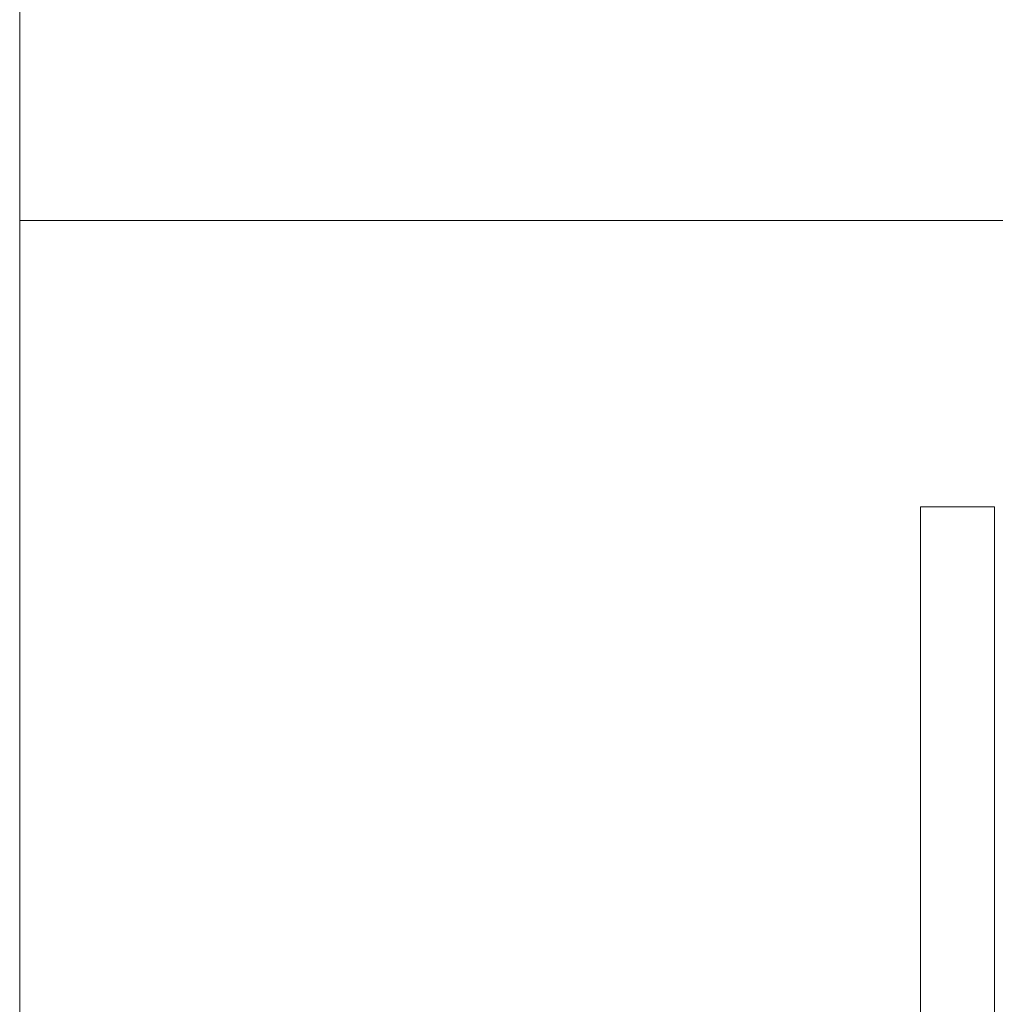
# Model space of a CAD drawing. Header units: inches. Extents: x 1156 to 71303, y -52654 to 51.
# Tile 17 of 151: x 59926 to 60084, y -51216 to -51056. Entities that reach past the tile are written whole.
import ezdxf

# ---------------------------------------------------------------- set-up
doc = ezdxf.new("R2010")
doc.units = ezdxf.units.IN
doc.header["$MEASUREMENT"] = 0
doc.layers.get('0').update_dxf_attribs({"lineweight": 0})
doc.layers.add('--ogr.-panele', color=252, linetype='Continuous', lineweight=0)

msp = doc.modelspace()

# ---------------------------------------------------------------- linework, layer by layer
at = {"layer": '--ogr.-panele', "color": 1}
for p, q in [((60071.966, -51135.132), (60071.966, -51288.638)), ((60083.966, -51135.132), (60071.966, -51135.132)), ((60083.966, -51288.638), (60083.966, -51135.132))]:
    msp.add_line(p, q, dxfattribs=at)
at = {"linetype": 'Continuous', "ltscale": 12}
msp.add_line((59925.697, -47579.464), (59925.697, -52653.806), dxfattribs=at)
msp.add_lwpolyline([(59925.697, -51288.638), (62925.697, -51288.638), (62925.697, -51088.638), (59925.697, -51088.638)], close=True, dxfattribs=at)

doc.saveas('drawing.dxf')
